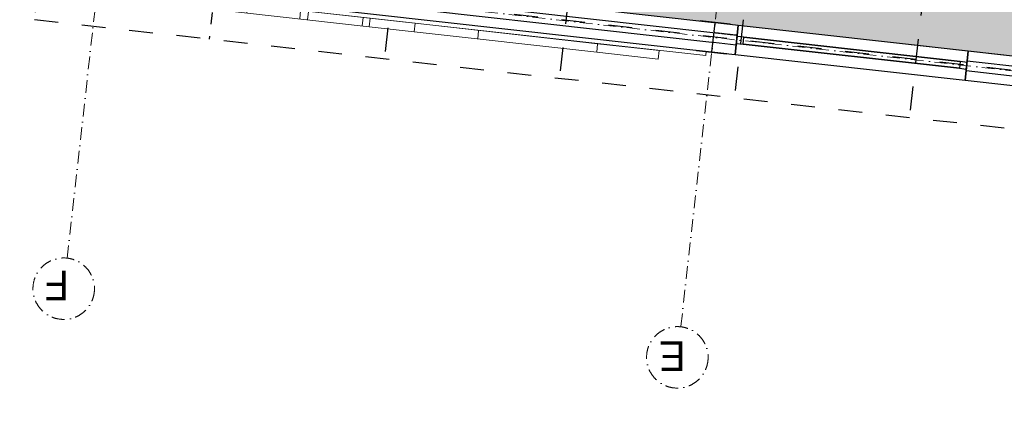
# Model space of a CAD drawing. Header units: millimetres. Extents: x -115474967 to 444143, y -74377 to 241828222.
# Tile 241 of 256: x -470586 to -459000, y 576082 to 580778. Entities that reach past the tile are written whole.
import ezdxf
from ezdxf.enums import TextEntityAlignment as Align

# ---------------------------------------------------------------- set-up
doc = ezdxf.new("R2010")
doc.units = ezdxf.units.MM
doc.header["$MEASUREMENT"] = 0
for name, pattern in [('( Dashed )', [0.75, 0.5, -0.25]), ('Dashed', [280, 140, -140]), ('Dot & Dashed', [280, 150, -60, 0, -70]), ('PHANTOM', [2.5, 1.25, -0.25, 0.25, -0.25, 0.25, -0.25])]:
    doc.linetypes.add(name, pattern=pattern)
for name, color, linetype in [('00-2 Roof Lines', 8, 'Dashed'), ('00-2 Walls', 4, 'Continuous'), ('00-2 Windows', 1, 'Continuous'), ('00-5 Grid 01', 9, 'PHANTOM'), ('TEXT-REFN', 5, 'Continuous')]:
    doc.layers.add(name, color=color, linetype=linetype)
doc.layers.add('0_cons_01', color=40, linetype='Continuous', lineweight=0, plot=False)
for name, color, linetype, lineweight in [('1HATCH', 8, 'Continuous', 0), ('A_BEAMS_Pen_No__3', 7, 'Continuous', 15), ('A_COLUMNS_Pen_No__3', 7, 'Continuous', 15), ('B_FURN FIXED_Pen_No__86', 255, 'Continuous', 20)]:
    doc.layers.add(name, color=color, linetype=linetype, lineweight=lineweight)
doc.layers.add('A_COLUMNS_Pen_No__7', color=7, linetype='Continuous', lineweight=5, true_color=0x3f3f3f)
doc.styles.add('GENERATED_STYLE_2', font='arial.ttf')
doc.styles.add('TEXT-20', font='arial.ttf', dxfattribs={"height": 40})

# ---------------------------------------------------------------- blocks, each defined once
blk = doc.blocks.new('TRANSNET LOGO[8]', base_point=(-22182, 77133))
at = {"layer": 'A_BEAMS_Pen_No__3', "color": 7, "linetype": 'Continuous', "lineweight": 15}
for p, q in [((-22182, 77133), (-22171, 77233)), ((-22171, 77233), (-21447, 77152)), ((-22182, 77133), (-21458, 77052)), ((-21458, 77052), (-21447, 77152)), ((-21458, 77052), (-19309, 76812)), ((-21447, 77152), (-19298, 76911)), ((-20058, 76895), (-20047, 76995)), ((-19309, 76812), (-19298, 76911)), ((-19298, 76911), (-18769, 76852)), ((-18780, 76752), (-18769, 76852)), ((-18769, 76852), (-16606, 76609)), ((-18700, 76743), (-18688, 76843)), ((-19309, 76812), (-18780, 76752)), ((-18780, 76752), (-16617, 76510)), ((-18056, 76671), (-18044, 76770)), ((-17963, 76661), (-17952, 76760)), ((-17341, 76591), (-17330, 76690)), ((-16617, 76510), (-16606, 76609))]:
    blk.add_line(p, q, dxfattribs=at)
blk = doc.blocks.new('IPE Column 20[92]', base_point=(-22819, 76979))
at = {"layer": 'A_COLUMNS_Pen_No__7', "linetype": 'Continuous', "lineweight": 5, "true_color": 0x3f3f3f}
h = blk.add_hatch(dxfattribs=at)
h.set_pattern_fill('STEEL', color=250, style=0, pattern_type=2)
h.set_pattern_definition([(45, (0, 0), (-159.099, 159.099), []), (45, (-53.03, 53.03), (-159.099, 159.099), [])])
h.paths.add_polyline_path([(-23017, 76820), (-22663, 76780), (-22662, 76787), (-22836, 76807), (-22796, 77150), (-22623, 77130), (-22622, 77137), (-22976, 77177), (-22977, 77170), (-22803, 77150), (-22843, 76808), (-23016, 76827)])
at = {"layer": 'A_COLUMNS_Pen_No__3', "color": 7, "linetype": 'Continuous', "lineweight": 15}
for p, q in [((-22976, 77177), (-22977, 77170)), ((-22977, 77170), (-22803, 77150)), ((-22622, 77137), (-22976, 77177)), ((-22803, 77150), (-22843, 76808)), ((-22836, 76807), (-22796, 77150)), ((-22796, 77150), (-22623, 77130)), ((-22623, 77130), (-22622, 77137)), ((-23016, 76827), (-23017, 76820)), ((-23017, 76820), (-22663, 76780)), ((-22843, 76808), (-23016, 76827)), ((-22662, 76787), (-22836, 76807)), ((-22663, 76780), (-22662, 76787))]:
    blk.add_line(p, q, dxfattribs=at)
blk = doc.blocks.new('123')
at = {"layer": '1HATCH', "true_color": 0x636466, "transparency": 33554687}
h = blk.add_hatch(dxfattribs=at)
h.set_pattern_fill('AR-SAND', color=251, scale=50)
h.set_pattern_definition([(37.5, (94749.184, -121076.4), (-3.14967, 96.34119), [0, -76, 0, -85, 0, -81.25]), (7.5, (94749.18, -121076.4), (88.48884, 141.1073), [0, -41, 0, -68.5, 0, -26.25]), (327.5, (94687.68, -121076.4), (155.70709, 0.28295), [0, -25, 0, -90, 0, -117.5]), (317.5, (94687.68, -121076.4), (150.30633, 43.88378), [0, -12.5, 0, -59, 0, -67.5])])
h.paths.add_polyline_path([(72994, -44392), (68026, -43835), (67683, -46891), (72652, -47447)])
h.paths.add_polyline_path([(72221, -45009), (72034, -46673), (68457, -46273), (68643, -44608)], flags=16)
at = {"layer": '00-2 Roof Lines', "ltscale": 2}
for p, q in [((49030, -40845), (79920, -44306)), ((48953, -41530), (79843, -44991)), ((68210, -55763), (69623, -43153)), ((70270, -55993), (71683, -43383)), ((72329, -56224), (73742, -43614)), ((74388, -56455), (75801, -43845)), ((78507, -56916), (79920, -44306))]:
    blk.add_line(p, q, dxfattribs=at)
at = {"layer": '00-2 Roof Lines', "linetype": '( Dashed )'}
blk.add_line((71914, -44155), (71649, -44125), dxfattribs=at)
at = {"layer": '00-2 Roof Lines'}
blk.add_line((77170, -50235), (77861, -44076), dxfattribs=at)
at = {"layer": '00-2 Walls'}
for p, q in [((68955, -43707), (66429, -43425)), ((68942, -43822), (66417, -43539)), ((71927, -44040), (71662, -44011)), ((79149, -44850), (71948, -44043)), ((79136, -44964), (71935, -44157))]:
    blk.add_line(p, q, dxfattribs=at)
for points in [[(68967, -43593), (66442, -43310)], [(68026, -43835), (68929, -43936), (68967, -43593)], [(71674, -43896), (71636, -44239), (71901, -44269)], [(71940, -43926), (71674, -43896)], [(79162, -44735), (71960, -43929)], [(71922, -44271), (79123, -45078)]]:
    blk.add_lwpolyline(points, dxfattribs=at)
at = {"layer": '00-2 Windows'}
for points in [[(68929, -43936), (71636, -44239), (71674, -43896), (68967, -43593)], [(68944, -43804), (69023, -43813), (69032, -43734), (68953, -43725)], [(69032, -43734), (71580, -44019), (71580, -44019), (69032, -43734)], [(71571, -44099), (69023, -43813), (69023, -43813), (71571, -44099)], [(71571, -44099), (71651, -44108), (71660, -44028), (71580, -44019)]]:
    blk.add_lwpolyline(points, close=True, dxfattribs=at)
at = {"layer": '00-5 Grid 01', "linetype": 'Dot & Dashed', "lineweight": 5}
for p, q in [((31877, -39611), (80604, -45071)), ((72311, -40696), (70272, -58894)), ((79534, -41498), (77494, -59696))]:
    blk.add_line(p, q, dxfattribs=at)
for centre in [(72353, -40329), (79574, -41138)]:
    blk.add_circle(centre, 362, dxfattribs=at)
at = {"layer": '0_cons_01'}
blk.add_lwpolyline([(68026, -43835), (72994, -44392), (72652, -47447), (67683, -46891)], close=True, dxfattribs=at)
for points in [[(72018, -43885), (72012, -43934)], [(79011, -44668), (72018, -43885)]]:
    blk.add_lwpolyline(points, dxfattribs=at)
for name, p in [('IPE Column 20[92]', (71930, -44098)), ('TRANSNET LOGO[8]', (72567, -43943))]:
    blk.add_blockref(name, p, dxfattribs=at)
at = {"layer": 'B_FURN FIXED_Pen_No__86', "color": 255, "lineweight": 20, "style": 'GENERATED_STYLE_2'}
blk.add_attdef('txt', text='', height=120, rotation=273.3691, dxfattribs=at).set_placement((35588, -53539), align=Align.MIDDLE_CENTER)
at = {"layer": 'TEXT-REFN', "color": 2, "linetype": 'Continuous', "char_height": 350, "attachment_point": 1, "style": 'TEXT-20'}
for s, insert in [('\\A1;{\\pql;\\pt0;\\fCentury Gothic|b0|i0|c0|p34;E}', (72256, -40169)), ('\\A1;{\\pql;\\pt0;\\fCentury Gothic|b0|i0|c0|p34;F}', (79513, -41000))]:
    blk.add_mtext(s, dxfattribs=dict(at, insert=insert))

msp = doc.modelspace()

# ---------------------------------------------------------------- block references
at = {"layer": '0_cons_01', "rotation": 180}
msp.add_blockref('123', (-390494.09856, 536471.2817), dxfattribs=at)

doc.saveas('drawing.dxf')
